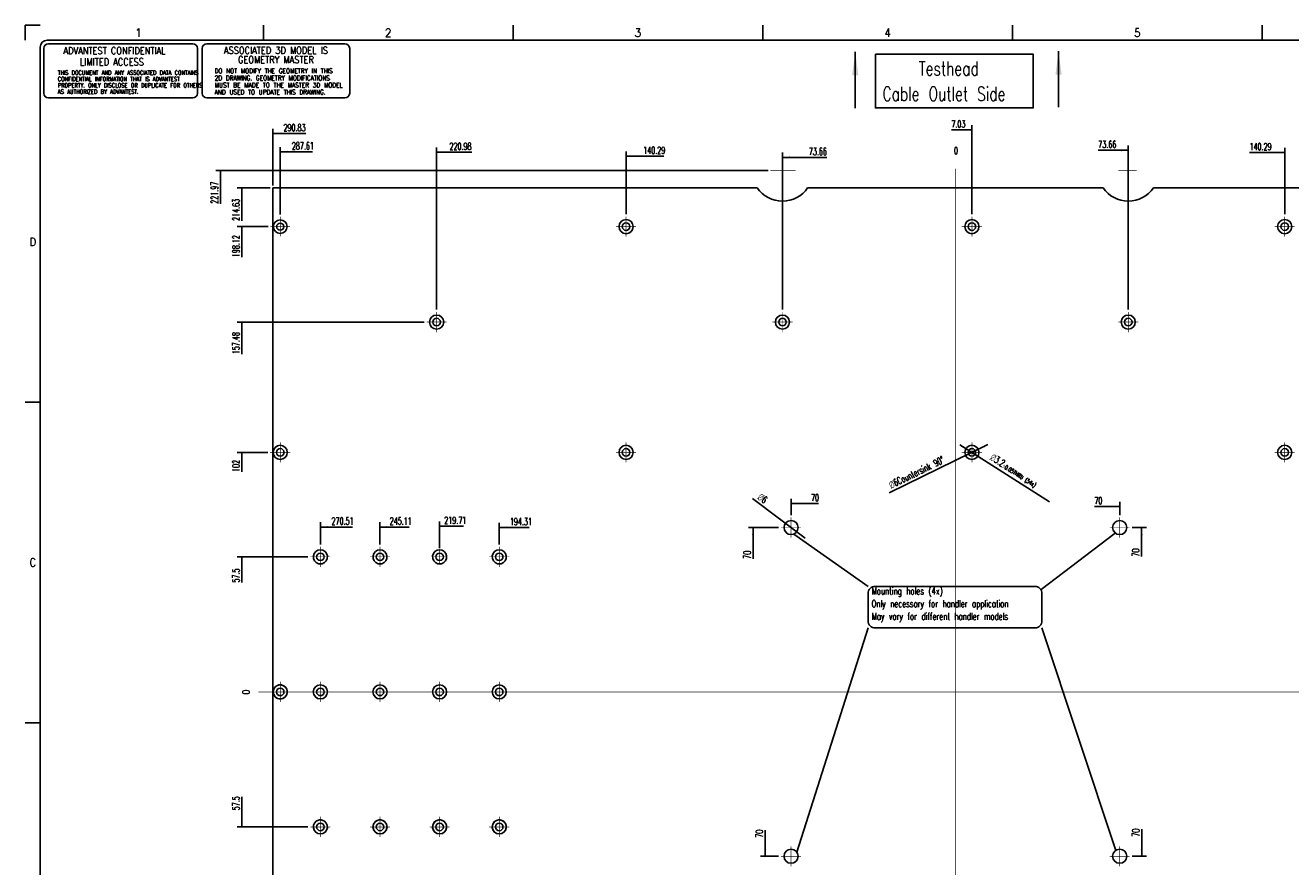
# Model space of a CAD drawing. Header units: inches. Extents: x -1475 to -634, y -1313 to -719.
# Tile 2 of 4: x -1475 to -936, y -1077 to -719. Entities that reach past the tile are written whole.
import ezdxf

# ---------------------------------------------------------------- set-up
doc = ezdxf.new("R2010")
doc.units = ezdxf.units.IN
doc.linetypes.add('DOT_CENTER', pattern=[14, 12, -1, 0, -1])
doc.layers.add('1', color=7, linetype='Continuous')
doc.styles.add('CONVERTER_11', font='txt.shx', dxfattribs={"width": 0.72})
doc.styles.add('CONVERTER_12', font='txt.shx', dxfattribs={"width": 0.63})
doc.styles.add('CONVERTER_17', font='complex.shx', dxfattribs={"width": 0.855})
doc.styles.add('CONVERTER_18', font='txt.shx', dxfattribs={"width": 0.81})
doc.styles.add('CONVERTER_19', font='txt.shx', dxfattribs={"width": 0.9})
doc.dimstyles.get("Standard").update_dxf_attribs({"dimtxt": 0.18, "dimasz": 0.18, "dimexe": 0.18, "dimexo": 0.0625, "dimgap": 0.09, "dimtad": 0, "dimtih": 1, "dimtoh": 1, "dimdec": 4, "dimzin": 0, "dimdsep": 46, "dimtxsty": 'Standard', "dimcen": 0.09, "dimadec": 0, "dimazin": 0, "dimtfac": 1, "dimtdec": 4, "dimtofl": 0, "dimtmove": 0, "dimatfit": 3, "dimfxl": 1, "dimtolj": 1, "dimtzin": 0, "dimarcsym": 0})

# ---------------------------------------------------------------- blocks, each defined once
blk = doc.blocks.new('PCB2__1', base_point=(-1369.63, -1217.43))
at = {"color": 7, "linetype": 'Continuous'}
for p, q in [((-1163.19, -788.17), (-1369.63, -788.17)), ((-1369.63, -788.17), (-1369.63, -1217.43)), ((-1015.87, -788.17), (-1141.73, -788.17)), ((-787.97, -788.17), (-994.41, -788.17))]:
    blk.add_line(p, q, dxfattribs=at)
for centre, radius in [((-1366.41, -804.68), 2.9), ((-1366.41, -804.68), 1.5), ((-1219.09, -804.68), 3), ((-1219.09, -804.68), 1.6), ((-1071.77, -804.68), 3), ((-1071.77, -804.68), 1.6), ((-938.51, -804.68), 3), ((-938.51, -804.68), 1.6), ((-1299.78, -845.32), 3), ((-1299.78, -845.32), 1.6), ((-1152.46, -845.32), 3), ((-1152.46, -845.32), 1.6), ((-1005.14, -845.32), 3), ((-1005.14, -845.32), 1.6), ((-1366.41, -900.8), 3), ((-1366.41, -900.8), 1.6), ((-1219.09, -900.8), 3), ((-1219.09, -900.8), 1.6), ((-1071.77, -900.8), 3), ((-1071.77, -900.8), 1.6), ((-938.51, -900.8), 3), ((-938.51, -900.8), 1.6), ((-1148.8, -932.8), 3), ((-1008.8, -932.8), 3), ((-1349.31, -945.3), 1.6), ((-1323.91, -945.3), 1.6), ((-1298.51, -945.3), 1.6), ((-1273.11, -945.3), 1.6), ((-1366.41, -1002.8), 1.6), ((-1349.31, -1002.8), 3), ((-1349.31, -1002.8), 1.6), ((-1323.91, -1002.8), 3), ((-1323.91, -1002.8), 1.6), ((-1298.51, -1002.8), 3), ((-1298.51, -1002.8), 1.6), ((-1273.11, -1002.8), 3), ((-1273.11, -1002.8), 1.6), ((-1349.31, -1060.3), 1.6), ((-1323.91, -1060.3), 1.6), ((-1298.51, -1060.3), 1.6), ((-1273.11, -1060.3), 1.6), ((-1148.8, -1072.8), 3), ((-1008.8, -1072.8), 3)]:
    blk.add_circle(centre, radius, dxfattribs=at)
for centre, radius, start, end in [((-1152.46, -780.83), 13, 214.3814, 325.6186), ((-1005.14, -780.83), 13, 214.3814, 325.6186), ((-1349.31, -945.3), 3, 284.8351, 255.1649), ((-1323.91, -945.3), 3, 284.8351, 255.1649), ((-1298.51, -945.3), 3, 284.8351, 255.1649), ((-1273.11, -945.3), 3, 284.8351, 255.1649), ((-1349.31, -945.3), 3, 255.1649, 284.8351), ((-1323.91, -945.3), 3, 255.1649, 284.8351), ((-1298.51, -945.3), 3, 255.1649, 284.8351), ((-1273.11, -945.3), 3, 255.1649, 284.8351), ((-1366.41, -1002.8), 3, 45.573, 314.427), ((-1366.41, -1002.8), 3, 0, 45.573), ((-1366.41, -1002.8), 3, 314.427, 0), ((-1349.31, -1060.3), 3, 104.8351, 75.1649), ((-1349.31, -1060.3), 3, 75.1649, 104.8351), ((-1323.91, -1060.3), 3, 104.8351, 75.1649), ((-1323.91, -1060.3), 3, 75.1649, 104.8351), ((-1298.51, -1060.3), 3, 104.8351, 75.1649), ((-1298.51, -1060.3), 3, 75.1649, 104.8351), ((-1273.11, -1060.3), 3, 104.8351, 75.1649), ((-1273.11, -1060.3), 3, 75.1649, 104.8351)]:
    blk.add_arc(centre, radius, start, end, dxfattribs=at)
at = {"layer": '1', "color": 1, "linetype": 'DOT_CENTER', "const_width": 0.25}
for points in [[(-1146.79, -780.83), (-1157.58, -780.83)], [(-1152.46, -778.12), (-1152.46, -796.13)], [(-1078.8, -1230.06), (-1078.8, -779.93)], [(-1366.41, -800.49), (-1366.41, -808.87)], [(-1219.09, -800.38), (-1219.09, -808.98)], [(-1071.77, -800.38), (-1071.77, -808.98)], [(-938.51, -800.38), (-938.51, -808.98)], [(-1362.22, -804.68), (-1370.6, -804.68)], [(-1214.79, -804.68), (-1223.39, -804.68)], [(-1067.47, -804.68), (-1076.07, -804.68)], [(-934.21, -804.68), (-942.81, -804.68)], [(-1299.78, -841.02), (-1299.78, -849.62)], [(-1152.46, -841.02), (-1152.46, -849.62)], [(-1005.14, -841.02), (-1005.14, -849.62)], [(-1295.48, -845.32), (-1304.08, -845.32)], [(-1148.16, -845.32), (-1156.76, -845.32)], [(-1000.84, -845.32), (-1009.44, -845.32)], [(-1366.41, -896.5), (-1366.41, -905.1)], [(-1362.11, -900.8), (-1370.71, -900.8)], [(-1148.8, -928.5), (-1148.8, -937.1)], [(-1008.8, -928.5), (-1008.8, -937.1)], [(-1144.5, -932.8), (-1153.1, -932.8)], [(-1004.5, -932.8), (-1013.1, -932.8)], [(-1349.31, -941), (-1349.31, -949.6)], [(-1323.91, -941), (-1323.91, -949.6)], [(-1298.51, -942.54), (-1298.51, -948.06)], [(-1273.11, -941), (-1273.11, -949.6)], [(-1345.01, -945.3), (-1353.61, -945.3)], [(-1319.61, -945.3), (-1328.21, -945.3)], [(-1295.75, -945.3), (-1301.27, -945.3)], [(-1268.81, -945.3), (-1277.41, -945.3)], [(-777.42, -1002.8), (-1375.7, -1002.8)], [(-1349.31, -1056), (-1349.31, -1064.6)], [(-1345.01, -1060.3), (-1353.61, -1060.3)], [(-1144.5, -1072.8), (-1153.1, -1072.8)], [(-1148.8, -1068.5), (-1148.8, -1077.1)], [(-1004.5, -1072.8), (-1013.1, -1072.8)], [(-1008.8, -1068.5), (-1008.8, -1077.1)]]:
    blk.add_lwpolyline(points, dxfattribs=at)
blk = doc.blocks.new('E8021-96540__2', base_point=(-1369.63, -1217.43))
blk.add_blockref('PCB2__1', (-1369.63, -1217.43))
blk = doc.blocks.new('*D11')
at = {"layer": '1', "color": 3, "linetype": 'Continuous'}
for p, q in [((-1273.11, -940), (-1273.11, -930.75)), ((-1273.11, -932.75), (-1260.36, -932.75))]:
    blk.add_line(p, q, dxfattribs=at)
at = {"layer": '1', "color": 3}
blk.add_solid([(-1270.11, -932.35), (-1270.11, -933.14), (-1273.11, -932.75)], dxfattribs=at)
at = {"layer": '1', "color": 3, "insert": (-1268.61, -931.75), "char_height": 3, "attachment_point": 7, "rotation": 0.0001, "line_spacing_factor": 0.60024, "style": 'CONVERTER_12'}
blk.add_mtext('194.31', dxfattribs=at)
blk = doc.blocks.new('*D16')
at = {"layer": '1', "color": 3, "linetype": 'Continuous'}
for p, q in [((-1349.31, -940), (-1349.31, -930.59)), ((-1349.31, -932.59), (-1335.69, -932.59))]:
    blk.add_line(p, q, dxfattribs=at)
at = {"layer": '1', "color": 3}
blk.add_solid([(-1346.31, -932.2), (-1346.31, -932.99), (-1349.31, -932.59)], dxfattribs=at)
at = {"layer": '1', "color": 3, "insert": (-1344.56, -931.59), "char_height": 3, "attachment_point": 7, "rotation": 0.0001, "line_spacing_factor": 0.60024, "style": 'CONVERTER_12'}
blk.add_mtext('270.51', dxfattribs=at)
blk = doc.blocks.new('*D17')
at = {"layer": '1', "color": 3, "linetype": 'Continuous'}
for p, q in [((-1323.91, -940), (-1323.91, -930.59)), ((-1323.91, -932.59), (-1311.53, -932.59))]:
    blk.add_line(p, q, dxfattribs=at)
at = {"layer": '1', "color": 3}
blk.add_solid([(-1320.91, -932.2), (-1320.91, -932.99), (-1323.91, -932.59)], dxfattribs=at)
at = {"layer": '1', "color": 3, "insert": (-1319.77, -931.59), "char_height": 3, "attachment_point": 7, "rotation": 0.0001, "line_spacing_factor": 0.60024, "style": 'CONVERTER_12'}
blk.add_mtext('245.11', dxfattribs=at)
blk = doc.blocks.new('*D18')
at = {"layer": '1', "color": 3, "linetype": 'Continuous'}
for p, q in [((-1382.73, -1060.3), (-1382.73, -1047.5)), ((-1354.61, -1060.3), (-1384.73, -1060.3))]:
    blk.add_line(p, q, dxfattribs=at)
at = {"layer": '1', "color": 3}
blk.add_solid([(-1383.13, -1057.3), (-1382.34, -1057.3), (-1382.73, -1060.3)], dxfattribs=at)
at = {"layer": '1', "color": 3, "insert": (-1383.73, -1053.22), "char_height": 3, "attachment_point": 7, "rotation": 90, "line_spacing_factor": 0.60024, "style": 'CONVERTER_12'}
blk.add_mtext('57.5', dxfattribs=at)
blk = doc.blocks.new('*D23')
at = {"layer": '1', "color": 3, "linetype": 'Continuous'}
for p, q in [((-1354.61, -945.3), (-1384.73, -945.3)), ((-1382.73, -945.3), (-1382.73, -956.23))]:
    blk.add_line(p, q, dxfattribs=at)
at = {"layer": '1', "color": 3}
blk.add_solid([(-1382.34, -948.3), (-1383.13, -948.3), (-1382.73, -945.3)], dxfattribs=at)
at = {"layer": '1', "color": 3, "insert": (-1383.73, -956.23), "char_height": 3, "attachment_point": 7, "rotation": 90, "line_spacing_factor": 0.60024, "style": 'CONVERTER_12'}
blk.add_mtext('57.5', dxfattribs=at)
blk = doc.blocks.new('*D24')
at = {"layer": '1', "color": 3, "linetype": 'Continuous'}
for p, q in [((-1158.58, -780.83), (-1393.91, -780.83)), ((-1391.91, -780.83), (-1391.91, -794.94))]:
    blk.add_line(p, q, dxfattribs=at)
at = {"layer": '1', "color": 3}
blk.add_solid([(-1391.51, -783.83), (-1392.3, -783.83), (-1391.91, -780.83)], dxfattribs=at)
at = {"layer": '1', "color": 3, "insert": (-1392.91, -794.94), "char_height": 3, "attachment_point": 7, "rotation": 90, "line_spacing_factor": 0.60024, "style": 'CONVERTER_12'}
blk.add_mtext('221.97', dxfattribs=at)
blk = doc.blocks.new('*D25')
at = {"layer": '1', "color": 3, "linetype": 'Continuous'}
for p, q in [((-1370.63, -788.17), (-1384.73, -788.17)), ((-1382.73, -788.17), (-1382.73, -802.25))]:
    blk.add_line(p, q, dxfattribs=at)
at = {"layer": '1', "color": 3}
blk.add_solid([(-1382.34, -791.17), (-1383.13, -791.17), (-1382.73, -788.17)], dxfattribs=at)
at = {"layer": '1', "color": 3, "insert": (-1383.73, -802.25), "char_height": 3, "attachment_point": 7, "rotation": 90, "line_spacing_factor": 0.60024, "style": 'CONVERTER_12'}
blk.add_mtext('214.63', dxfattribs=at)
blk = doc.blocks.new('*D26')
at = {"layer": '1', "color": 3, "linetype": 'Continuous'}
for p, q in [((-1371.6, -804.68), (-1384.73, -804.68)), ((-1382.73, -804.68), (-1382.73, -817.71))]:
    blk.add_line(p, q, dxfattribs=at)
at = {"layer": '1', "color": 3}
blk.add_solid([(-1382.34, -807.68), (-1383.13, -807.68), (-1382.73, -804.68)], dxfattribs=at)
at = {"layer": '1', "color": 3, "insert": (-1383.73, -817.71), "char_height": 3, "attachment_point": 7, "rotation": 90, "line_spacing_factor": 0.60024, "style": 'CONVERTER_12'}
blk.add_mtext('198.12', dxfattribs=at)
blk = doc.blocks.new('*D27')
at = {"layer": '1', "color": 3, "linetype": 'Continuous'}
for p, q in [((-1305.08, -845.32), (-1384.73, -845.32)), ((-1382.73, -845.32), (-1382.73, -859))]:
    blk.add_line(p, q, dxfattribs=at)
at = {"layer": '1', "color": 3}
blk.add_solid([(-1382.34, -848.32), (-1383.13, -848.32), (-1382.73, -845.32)], dxfattribs=at)
at = {"layer": '1', "color": 3, "insert": (-1383.73, -859), "char_height": 3, "attachment_point": 7, "rotation": 90, "line_spacing_factor": 0.60024, "style": 'CONVERTER_12'}
blk.add_mtext('157.48', dxfattribs=at)
blk = doc.blocks.new('*D28')
at = {"layer": '1', "color": 3, "linetype": 'Continuous'}
for p, q in [((-1371.71, -900.8), (-1384.73, -900.8)), ((-1382.73, -900.8), (-1382.73, -909.13))]:
    blk.add_line(p, q, dxfattribs=at)
at = {"layer": '1', "color": 3}
blk.add_solid([(-1382.34, -903.8), (-1383.13, -903.8), (-1382.73, -900.8)], dxfattribs=at)
at = {"layer": '1', "color": 3, "insert": (-1383.73, -909.13), "char_height": 3, "attachment_point": 7, "rotation": 90, "line_spacing_factor": 0.60024, "style": 'CONVERTER_12'}
blk.add_mtext('102', dxfattribs=at)
blk = doc.blocks.new('*D29')
at = {"layer": '1', "color": 3, "linetype": 'Continuous'}
for p, q in [((-1071.77, -763.48), (-1080.51, -763.48)), ((-1071.77, -799.38), (-1071.77, -761.48))]:
    blk.add_line(p, q, dxfattribs=at)
at = {"layer": '1', "color": 3}
blk.add_solid([(-1074.77, -763.88), (-1074.77, -763.09), (-1071.77, -763.48)], dxfattribs=at)
at = {"layer": '1', "color": 3, "insert": (-1080.51, -762.48), "char_height": 3, "attachment_point": 7, "rotation": 0.0001, "line_spacing_factor": 0.60024, "style": 'CONVERTER_12'}
blk.add_mtext('7.03', dxfattribs=at)
blk = doc.blocks.new('*D30')
at = {"layer": '1', "color": 3, "linetype": 'Continuous'}
for p, q in [((-1005.14, -840.02), (-1005.14, -770.18)), ((-1005.14, -772.18), (-1017.94, -772.18))]:
    blk.add_line(p, q, dxfattribs=at)
at = {"layer": '1', "color": 3}
blk.add_solid([(-1008.14, -772.58), (-1008.14, -771.79), (-1005.14, -772.18)], dxfattribs=at)
at = {"layer": '1', "color": 3, "insert": (-1017.94, -771.18), "char_height": 3, "attachment_point": 7, "rotation": 0.0001, "line_spacing_factor": 0.60024, "style": 'CONVERTER_12'}
blk.add_mtext('73.66', dxfattribs=at)
blk = doc.blocks.new('*D31')
at = {"layer": '1', "color": 3, "linetype": 'Continuous'}
for p, q in [((-938.51, -773.08), (-953.51, -773.08)), ((-938.51, -799.38), (-938.51, -771.08))]:
    blk.add_line(p, q, dxfattribs=at)
at = {"layer": '1', "color": 3}
blk.add_solid([(-941.51, -773.48), (-941.51, -772.69), (-938.51, -773.08)], dxfattribs=at)
at = {"layer": '1', "color": 3, "insert": (-953.51, -772.08), "char_height": 3, "attachment_point": 7, "rotation": 0.0001, "line_spacing_factor": 0.60024, "style": 'CONVERTER_12'}
blk.add_mtext('140.29', dxfattribs=at)
blk = doc.blocks.new('*D34')
at = {"layer": '1', "color": 3, "linetype": 'Continuous'}
for p, q in [((-1152.46, -840.02), (-1152.46, -773.18)), ((-1152.46, -775.18), (-1133.61, -775.18))]:
    blk.add_line(p, q, dxfattribs=at)
at = {"layer": '1', "color": 3}
blk.add_solid([(-1149.46, -774.79), (-1149.46, -775.58), (-1152.46, -775.18)], dxfattribs=at)
at = {"layer": '1', "color": 3, "insert": (-1141.22, -774.18), "char_height": 3, "attachment_point": 7, "rotation": 0.0001, "line_spacing_factor": 0.60024, "style": 'CONVERTER_12'}
blk.add_mtext('73.66', dxfattribs=at)
blk = doc.blocks.new('*D35')
at = {"layer": '1', "color": 3, "linetype": 'Continuous'}
for p, q in [((-1369.63, -787.17), (-1369.63, -763)), ((-1369.63, -765), (-1355.53, -765))]:
    blk.add_line(p, q, dxfattribs=at)
at = {"layer": '1', "color": 3}
blk.add_solid([(-1366.63, -764.61), (-1366.63, -765.4), (-1369.63, -765)], dxfattribs=at)
at = {"layer": '1', "color": 3, "insert": (-1365.03, -764), "char_height": 3, "attachment_point": 7, "rotation": 0.0001, "line_spacing_factor": 0.60024, "style": 'CONVERTER_12'}
blk.add_mtext('290.83', dxfattribs=at)
blk = doc.blocks.new('*D36')
at = {"layer": '1', "color": 3, "linetype": 'Continuous'}
for p, q in [((-1366.41, -799.49), (-1366.41, -770.78)), ((-1366.41, -772.78), (-1352.6, -772.78))]:
    blk.add_line(p, q, dxfattribs=at)
at = {"layer": '1', "color": 3}
blk.add_solid([(-1363.41, -772.39), (-1363.41, -773.18), (-1366.41, -772.78)], dxfattribs=at)
at = {"layer": '1', "color": 3, "insert": (-1361.47, -771.78), "char_height": 3, "attachment_point": 7, "rotation": 0.0001, "line_spacing_factor": 0.60024, "style": 'CONVERTER_12'}
blk.add_mtext('287.61', dxfattribs=at)
blk = doc.blocks.new('*D37')
at = {"layer": '1', "color": 3, "linetype": 'Continuous'}
for p, q in [((-1299.78, -840.02), (-1299.78, -770.98)), ((-1299.78, -772.98), (-1284.81, -772.98))]:
    blk.add_line(p, q, dxfattribs=at)
at = {"layer": '1', "color": 3}
blk.add_solid([(-1296.78, -772.59), (-1296.78, -773.38), (-1299.78, -772.98)], dxfattribs=at)
at = {"layer": '1', "color": 3, "insert": (-1294.32, -771.98), "char_height": 3, "attachment_point": 7, "rotation": 0.0001, "line_spacing_factor": 0.60024, "style": 'CONVERTER_12'}
blk.add_mtext('220.98', dxfattribs=at)
blk = doc.blocks.new('*D38')
at = {"layer": '1', "color": 3, "linetype": 'Continuous'}
for p, q in [((-1219.09, -799.38), (-1219.09, -772.68)), ((-1219.09, -774.68), (-1202.93, -774.68))]:
    blk.add_line(p, q, dxfattribs=at)
at = {"layer": '1', "color": 3}
blk.add_solid([(-1216.09, -774.29), (-1216.09, -775.08), (-1219.09, -774.68)], dxfattribs=at)
at = {"layer": '1', "color": 3, "insert": (-1211.8, -773.68), "char_height": 3, "attachment_point": 7, "rotation": 0.0001, "line_spacing_factor": 0.60024, "style": 'CONVERTER_12'}
blk.add_mtext('140.29', dxfattribs=at)
blk = doc.blocks.new('*D44')
at = {"layer": '1', "color": 3, "linetype": 'Continuous'}
for p, q in [((-1154.1, -932.8), (-1166.99, -932.8)), ((-1164.99, -932.8), (-1164.99, -946.12))]:
    blk.add_line(p, q, dxfattribs=at)
at = {"layer": '1', "color": 3}
blk.add_solid([(-1164.6, -935.8), (-1165.39, -935.8), (-1164.99, -932.8)], dxfattribs=at)
at = {"layer": '1', "color": 3, "insert": (-1165.99, -946.12), "char_height": 3, "attachment_point": 7, "rotation": 90, "line_spacing_factor": 0.60024, "style": 'CONVERTER_12'}
blk.add_mtext('70', dxfattribs=at)
blk = doc.blocks.new('*D45')
at = {"layer": '1', "color": 3, "linetype": 'Continuous'}
for p, q in [((-1003.5, -932.8), (-997.45, -932.8)), ((-999.45, -932.8), (-999.45, -945.17))]:
    blk.add_line(p, q, dxfattribs=at)
at = {"layer": '1', "color": 3}
blk.add_solid([(-999.06, -935.8), (-999.85, -935.8), (-999.45, -932.8)], dxfattribs=at)
at = {"layer": '1', "color": 3, "insert": (-1000.45, -945.17), "char_height": 3, "attachment_point": 7, "rotation": 90, "line_spacing_factor": 0.60024, "style": 'CONVERTER_12'}
blk.add_mtext('70', dxfattribs=at)
blk = doc.blocks.new('*D46')
at = {"layer": '1', "color": 3, "linetype": 'Continuous'}
for p, q in [((-999.43, -1072.8), (-999.43, -1061.28)), ((-1003.5, -1072.8), (-997.43, -1072.8))]:
    blk.add_line(p, q, dxfattribs=at)
at = {"layer": '1', "color": 3}
blk.add_solid([(-999.82, -1069.8), (-999.03, -1069.8), (-999.43, -1072.8)], dxfattribs=at)
at = {"layer": '1', "color": 3, "insert": (-1000.43, -1064.43), "char_height": 3, "attachment_point": 7, "rotation": 90, "line_spacing_factor": 0.60024, "style": 'CONVERTER_12'}
blk.add_mtext('70', dxfattribs=at)
blk = doc.blocks.new('*D47')
at = {"layer": '1', "color": 3, "linetype": 'Continuous'}
for p, q in [((-1159.77, -1072.8), (-1159.77, -1061.72)), ((-1154.1, -1072.8), (-1161.77, -1072.8))]:
    blk.add_line(p, q, dxfattribs=at)
at = {"layer": '1', "color": 3}
blk.add_solid([(-1160.16, -1069.8), (-1159.37, -1069.8), (-1159.77, -1072.8)], dxfattribs=at)
at = {"layer": '1', "color": 3, "insert": (-1160.77, -1064.87), "char_height": 3, "attachment_point": 7, "rotation": 90, "line_spacing_factor": 0.60024, "style": 'CONVERTER_12'}
blk.add_mtext('70', dxfattribs=at)
blk = doc.blocks.new('*D48')
at = {"layer": '1', "color": 3, "linetype": 'Continuous'}
for p, q in [((-1148.8, -927.5), (-1148.8, -920.62)), ((-1148.8, -922.62), (-1137.15, -922.62))]:
    blk.add_line(p, q, dxfattribs=at)
at = {"layer": '1', "color": 3}
blk.add_solid([(-1145.8, -922.22), (-1145.8, -923.01), (-1148.8, -922.62)], dxfattribs=at)
at = {"layer": '1', "color": 3, "insert": (-1140.3, -921.62), "char_height": 3, "attachment_point": 7, "rotation": 0.0001, "line_spacing_factor": 0.60024, "style": 'CONVERTER_12'}
blk.add_mtext('70', dxfattribs=at)
blk = doc.blocks.new('*D51')
at = {"layer": '1', "color": 3, "linetype": 'Continuous'}
for p, q in [((-1008.8, -923.88), (-1019.59, -923.88)), ((-1008.8, -927.5), (-1008.8, -921.88))]:
    blk.add_line(p, q, dxfattribs=at)
at = {"layer": '1', "color": 3}
blk.add_solid([(-1011.8, -924.27), (-1011.8, -923.48), (-1008.8, -923.88)], dxfattribs=at)
at = {"layer": '1', "color": 3, "insert": (-1019.59, -922.88), "char_height": 3, "attachment_point": 7, "rotation": 0.0001, "line_spacing_factor": 0.60024, "style": 'CONVERTER_12'}
blk.add_mtext('70', dxfattribs=at)
blk = doc.blocks.new('*D52')
at = {"layer": '1', "color": 3, "linetype": 'Continuous'}
for p, q in [((-1298.51, -941.54), (-1298.51, -930.24)), ((-1298.51, -932.24), (-1288.31, -932.24))]:
    blk.add_line(p, q, dxfattribs=at)
at = {"layer": '1', "color": 3}
blk.add_solid([(-1295.51, -931.84), (-1295.51, -932.63), (-1298.51, -932.24)], dxfattribs=at)
at = {"layer": '1', "color": 3, "insert": (-1296.55, -931.24), "char_height": 3, "attachment_point": 7, "rotation": 0.0001, "line_spacing_factor": 0.60024, "style": 'CONVERTER_12'}
blk.add_mtext('219.71', dxfattribs=at)
blk = doc.blocks.new('*D54')
at = {"layer": '1', "color": 3, "linetype": 'Continuous'}
blk.add_line((-1076.92, -897.53), (-1038.7, -921.83), dxfattribs=at)
at = {"layer": '1', "color": 3}
for points in [[(-1075.86, -898.66), (-1075.44, -898), (-1073.12, -899.94)], [(-1067.68, -902.94), (-1068.1, -903.6), (-1070.42, -901.66)]]:
    blk.add_solid(points, dxfattribs=at)
at = {"layer": '1', "color": 3, "insert": (-1066.08, -903.23), "char_height": 3, "attachment_point": 7, "rotation": 327.5412, "line_spacing_factor": 0.60024, "style": 'CONVERTER_12'}
blk.add_mtext('\\C3; {\\Fgdt;n}\\C3;\\C3;3.2\\C3;\\H1.8;{\\Fgdt;`}0.05\\C3;THRU (54x)', dxfattribs=at)
blk = doc.blocks.new('*D57')
at = {"layer": '1', "color": 3, "linetype": 'Continuous'}
blk.add_line((-1065.03, -897.51), (-1107.03, -917.98), dxfattribs=at)
at = {"layer": '1', "color": 3}
for points in [[(-1066.55, -897.82), (-1066.2, -898.53), (-1069.07, -899.49)], [(-1076.99, -903.78), (-1077.34, -903.07), (-1074.47, -902.11)]]:
    blk.add_solid(points, dxfattribs=at)
at = {"layer": '1', "color": 3, "insert": (-1107.71, -917.2), "char_height": 3, "attachment_point": 7, "rotation": 25.9825, "line_spacing_factor": 0.60024, "style": 'CONVERTER_12'}
blk.add_mtext('\\C3; {\\Fgdt;n}\\C3;6\\C3;Countersink 90°', dxfattribs=at)
blk = doc.blocks.new('*D58')
at = {"layer": '1', "color": 3, "linetype": 'Continuous'}
blk.add_line((-1142.8, -937.3), (-1165.23, -920.46), dxfattribs=at)
at = {"layer": '1', "color": 3}
for points in [[(-1153.83, -929.51), (-1153.36, -928.88), (-1151.2, -931)], [(-1143.77, -936.09), (-1144.24, -936.72), (-1146.4, -934.6)]]:
    blk.add_solid(points, dxfattribs=at)
at = {"layer": '1', "color": 3, "insert": (-1164.85, -919.5), "char_height": 3, "attachment_point": 7, "rotation": 323.0869, "line_spacing_factor": 0.60024, "style": 'CONVERTER_12'}
blk.add_mtext('\\C3; {\\Fgdt;n}\\C3;6', dxfattribs=at)
blk = doc.blocks.new('3D_Stamp__4', base_point=(-1399.65, -726.81))
at = {"layer": '1', "color": 7, "linetype": 'Continuous'}
for p, q in [((-1397.65, -726.81), (-1338.82, -726.81)), ((-1399.65, -747.88), (-1399.65, -728.81)), ((-1336.82, -728.81), (-1336.82, -747.88)), ((-1338.82, -749.88), (-1397.65, -749.88))]:
    blk.add_line(p, q, dxfattribs=at)
for centre, start, end in [((-1397.65, -728.81), 90, 180), ((-1338.82, -728.81), 0, 90), ((-1397.65, -747.88), 180, 270), ((-1338.82, -747.88), 270, 0)]:
    blk.add_arc(centre, 2, start, end, dxfattribs=at)
at = {"color": 4}
for s, insert, char_height, attachment_point, line_spacing_factor, style in [('ASSOCIATED 3D MODEL IS', (-1368.24, -729.62), 3, 5, 0.780312, 'CONVERTER_17'), ('DO NOT MODIFY THE GEOMETRY IN THIS \\P2D DRAWING. GEOMETRY MODIFICATIONS\\PMUST BE MADE TO THE MASTER 3D MODEL \\PAND USED TO UPDATE THIS DRAWING.', (-1394.35, -737.39), 2, 1, 0.90036, 'CONVERTER_18')]:
    blk.add_mtext(s, dxfattribs=dict(at, insert=insert, char_height=char_height, attachment_point=attachment_point, line_spacing_factor=line_spacing_factor, style=style))
at = {"layer": '1', "color": 4, "insert": (-1368.24, -733.63), "char_height": 3, "attachment_point": 5, "line_spacing_factor": 0.780312, "style": 'CONVERTER_17'}
blk.add_mtext('GEOMETRY MASTER', dxfattribs=at)
blk = doc.blocks.new('Security_Stamp__5', base_point=(-1467.15, -726.81))
at = {"layer": '1', "color": 7, "linetype": 'Continuous'}
for p, q in [((-1465.15, -726.81), (-1403.68, -726.81)), ((-1467.15, -728.81), (-1467.15, -747.88)), ((-1401.68, -728.81), (-1401.68, -747.88)), ((-1403.68, -749.88), (-1465.15, -749.88))]:
    blk.add_line(p, q, dxfattribs=at)
for centre, start, end in [((-1465.15, -728.81), 90, 180), ((-1403.68, -728.81), 0, 90), ((-1465.15, -747.88), 180, 270), ((-1403.68, -747.88), 270, 0)]:
    blk.add_arc(centre, 2, start, end, dxfattribs=at)
at = {"color": 4}
for s, insert, char_height, attachment_point, line_spacing_factor, style in [('ADVANTEST CONFIDENTIAL \\P    LIMITED ACCESS', (-1458.78, -732.11), 3, 4, 0.960384, 'CONVERTER_17'), ('THIS DOCUMENT AND ANY ASSOCIATED DATA CONTAINS \\PCONFIDENTIAL INFORMATION THAT IS ADVANTEST \\PPROPERTY. ONLY DISCLOSE OR DUPLICATE FOR OTHERS \\PAS AUTHORIZED BY ADVANTEST.', (-1461.15, -738.2), 1.8, 1, 0.90036, 'CONVERTER_11')]:
    blk.add_mtext(s, dxfattribs=dict(at, insert=insert, char_height=char_height, attachment_point=attachment_point, line_spacing_factor=line_spacing_factor, style=style))
blk = doc.blocks.new('Drawing_Grid_Zones__6', base_point=(-1468.65, -1306.61))
at = {"layer": '1', "color": 4, "linetype": 'Continuous'}
for p, q in [((-1475, -718.96), (-1475, -725.31)), ((-1468.65, -718.96), (-1475, -718.96)), ((-1373.59, -718.96), (-1373.59, -725.31)), ((-1267.23, -718.96), (-1267.23, -725.31)), ((-1160.87, -718.96), (-1160.87, -725.31)), ((-1054.5, -718.96), (-1054.5, -725.31)), ((-948.14, -718.96), (-948.14, -725.31)), ((-1468.65, -879.43), (-1475, -879.43)), ((-1468.65, -1015.96), (-1475, -1015.96))]:
    blk.add_line(p, q, dxfattribs=at)
at = {"layer": '1', "color": 4, "char_height": 3.5, "attachment_point": 5, "line_spacing_factor": 1.080432, "style": 'CONVERTER_19'}
for s, insert in [('1', (-1426.77, -722.13)), ('2', (-1320.41, -722.13)), ('3', (-1214.05, -722.13)), ('4', (-1107.69, -722.13)), ('5', (-1001.32, -722.13)), ('D', (-1471.83, -811.17)), ('C', (-1471.83, -947.69))]:
    blk.add_mtext(s, dxfattribs=dict(at, insert=insert))
blk = doc.blocks.new('A1_Size_Advantest_Frame__7', base_point=(-1468.65, -1306.61))
at = {"layer": '1', "color": 7, "linetype": 'Continuous'}
for p, q in [((-643.35, -725.31), (-1465.65, -725.31)), ((-1468.65, -728.31), (-1468.65, -1303.61))]:
    blk.add_line(p, q, dxfattribs=at)
blk.add_arc((-1465.65, -728.31), 3, 90, 180, dxfattribs=at)
for name, p in [('Security_Stamp__5', (-1467.15, -726.81)), ('3D_Stamp__4', (-1399.65, -726.81))]:
    blk.add_blockref(name, p)
at = {"layer": '1'}
blk.add_blockref('Drawing_Grid_Zones__6', (-1468.65, -1306.61), dxfattribs=at)
blk = doc.blocks.new('Front1', base_point=(-1078.8, -1002.8))
at = {"layer": '1', "color": 3}
blk.add_lwpolyline([(-1112.83, -731.3), (-1112.83, -754.1), (-1045.63, -754.1), (-1045.63, -731.3)], close=True, dxfattribs=at)
at = {"layer": '1', "color": 1, "linetype": 'DOT_CENTER', "const_width": 0.25}
for points in [[(-1001.57, -780.83), (-1009.4, -780.83)], [(-1005.14, -777.61), (-1005.14, -796.13)], [(-1219.09, -896.5), (-1219.09, -905.1)], [(-1071.77, -896.5), (-1071.77, -905.1)], [(-938.51, -896.5), (-938.51, -905.1)], [(-1214.79, -900.8), (-1223.39, -900.8)], [(-1067.47, -900.8), (-1076.07, -900.8)], [(-934.21, -900.8), (-942.81, -900.8)], [(-1366.41, -998.5), (-1366.41, -1007.1)], [(-1349.31, -998.5), (-1349.31, -1007.1)], [(-1323.91, -998.5), (-1323.91, -1007.1)], [(-1298.51, -998.5), (-1298.51, -1007.1)], [(-1273.11, -998.5), (-1273.11, -1007.1)], [(-1362.11, -1002.8), (-1370.71, -1002.8)], [(-1345.01, -1002.8), (-1353.61, -1002.8)], [(-1319.61, -1002.8), (-1328.21, -1002.8)], [(-1294.21, -1002.8), (-1302.81, -1002.8)], [(-1268.81, -1002.8), (-1277.41, -1002.8)], [(-1323.91, -1056), (-1323.91, -1064.6)], [(-1298.51, -1056), (-1298.51, -1064.6)], [(-1273.11, -1056), (-1273.11, -1064.6)], [(-1319.61, -1060.3), (-1328.21, -1060.3)], [(-1294.21, -1060.3), (-1302.81, -1060.3)], [(-1268.81, -1060.3), (-1277.41, -1060.3)]]:
    blk.add_lwpolyline(points, dxfattribs=at)
at = {"layer": '1', "color": 3}
blk.add_lwpolyline([(-1113, -975.57), (-1044.9, -975.57, 0.414214), (-1041.9, -972.57), (-1041.9, -960.87, 0.414214), (-1044.9, -957.87), (-1113, -957.87, 0.414214), (-1116, -960.87), (-1116, -972.57, 0.414214)], format="xyb", close=True, dxfattribs=at)
at = {"layer": '1', "color": 7, "linetype": 'Continuous'}
for centre in [(-1219.09, -900.8), (-1071.77, -900.8), (-938.51, -900.8), (-1366.41, -1002.8), (-1349.31, -1002.8), (-1323.91, -1002.8), (-1298.51, -1002.8), (-1273.11, -1002.8), (-1323.91, -1060.3), (-1298.51, -1060.3), (-1273.11, -1060.3)]:
    blk.add_circle(centre, 3, dxfattribs=at)
blk.add_arc((-1005.14, -780.83), 13, 214.3814, 325.6186, dxfattribs=at)
at = {"layer": '1', "color": 3}
for points in [[(-1120.13, -740.25), (-1122.77, -740.25), (-1121.45, -730.25)], [(-1033.53, -739.98), (-1036.16, -739.98), (-1034.84, -729.98)], [(-1144.96, -936.97), (-1145.42, -937.62), (-1147.64, -935.57)], [(-1012.81, -937.28), (-1013.29, -936.65), (-1010.66, -935.15)], [(-1011.75, -1067.56), (-1011, -1067.31), (-1010.43, -1070.28)], [(-1145.81, -1068.1), (-1145.06, -1068.34), (-1146.34, -1071.08)]]:
    blk.add_solid(points, dxfattribs=at)
blk.add_blockref('E8021-96540__2', (-1369.63, -1217.43))
at = {"layer": '1'}
for name in ['*D35', '*D29', '*D36', '*D37', '*D38', '*D34', '*D30', '*D31', '*D24', '*D25', '*D26', '*D27', '*D57', '*D54', '*D28', '*D58', '*D48', '*D51', '*D16', '*D17', '*D52', '*D11', '*D44', '*D45', '*D23', '*D18', '*D47', '*D46']:
    blk.add_blockref(name, (0, 0), dxfattribs=at)
at = {"layer": '1', "color": 3, "style": 'CONVERTER_11', "width": 0.72}
blk.add_text('0', height=3, dxfattribs=at).set_placement((-1079.46, -773.85))
at = {"layer": '1', "color": 3, "attachment_point": 7, "line_spacing_factor": 1.080432, "style": 'CONVERTER_11'}
for s, insert, char_height in [('    Testhead\\PCable Outlet Side', (-1109.83, -751.1), 6), ('Mounting holes (4x)\\POnly necessary for handler application\\PMay vary for different handler models', (-1114.5, -973.17), 3)]:
    blk.add_mtext(s, dxfattribs=dict(at, insert=insert, char_height=char_height))
at = {"layer": '1', "color": 3, "insert": (-1379.45, -1003.83), "char_height": 3, "attachment_point": 7, "rotation": 90, "line_spacing_factor": 1.080432, "style": 'CONVERTER_11'}
blk.add_mtext('0', dxfattribs=at)
at = {"layer": '1', "color": 3, "linetype": 'Continuous', "has_arrowhead": 0}
for points in [[(-1121.45, -730.25), (-1121.45, -754.19)], [(-1034.84, -729.98), (-1034.84, -753.83)], [(-1147.64, -935.57), (-1116, -957.87)], [(-1010.66, -935.15), (-1042.26, -959.17)], [(-1146.34, -1071.08), (-1116, -975.57)], [(-1010.43, -1070.28), (-1041.9, -975.57)]]:
    blk.add_leader(points, dimstyle='Standard', dxfattribs=at)

msp = doc.modelspace()

# ---------------------------------------------------------------- block references
for name, p in [('A1_Size_Advantest_Frame__7', (-1468.65, -1306.61)), ('Front1', (-1078.8, -1002.8))]:
    msp.add_blockref(name, p)

doc.saveas('drawing.dxf')
